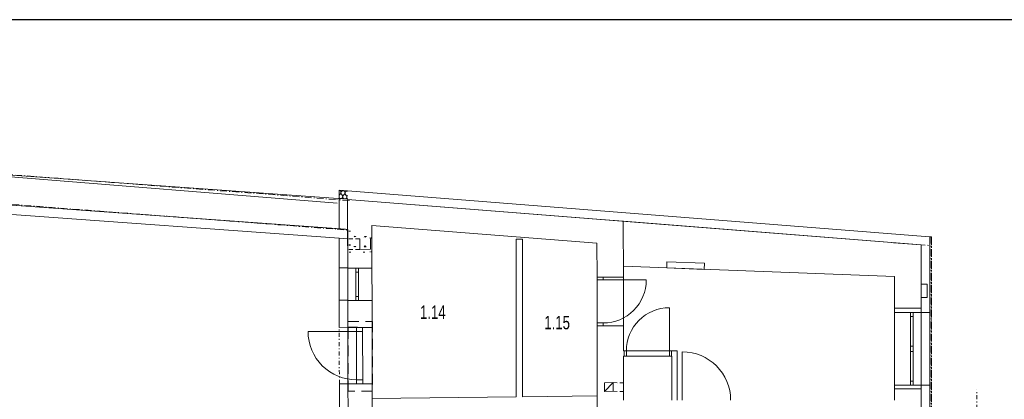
# Model space of a CAD drawing. Header units: millimetres. Extents: x 28262 to 240133, y -152087 to 56534.
# Tile 106 of 107: x 204353 to 222662, y 15093 to 22155. Entities that reach past the tile are written whole.
import ezdxf

# ---------------------------------------------------------------- set-up
doc = ezdxf.new("R2010")
doc.units = ezdxf.units.MM
doc.header["$MEASUREMENT"] = 0
for name, pattern in [('Tečkovaná L', [257.5, 15, -242.5]), ('Čerchovaná M', [225, 125, -42.5, 15, -42.5]), ('Čerchovaná S', [175, 75, -42.5, 15, -42.5]), ('Čárkovaná', [325, 200, -125]), ('čárkovaná 3', [75, 50, -25]), ('Čárkovaná S', [125, 75, -50])]:
    doc.linetypes.add(name, pattern=pattern)
doc.layers.get('0').update_dxf_attribs({"lineweight": 9})
for name, color, linetype, lineweight in [('--písmo', 7, 'Continuous', 25), ('2D prvky - obecné', 7, 'Continuous', 9), ('Konstrukce - nosné', 7, 'Continuous', 9), ('Konstrukce – Dělicí čáry vrstev', 7, 'Continuous', 13), ('Kresby a obrázky', 7, 'Continuous', 9), ('Nové_0', 7, 'Continuous', 9), ('Nové_2D prvky - obecné', 7, 'Continuous', 9), ('Nové_Konstrukce - nosné', 7, 'Continuous', 9), ('Nové_Kresby a obrázky', 9, 'Continuous', 9), ('Nové_Otvory – Dveře', 7, 'Continuous', 9), ('Nové_Otvory – Okna', 7, 'Continuous', 9), ('Nové_Výplně – Řezové', 7, 'Continuous', 9), ('Otvory – Dveře', 7, 'Continuous', 9), ('Situace - terén', 7, 'Continuous', 9), ('TZB - elektroinstalace', 7, 'Continuous', 9), ('Výplně – Řezové', 7, 'Continuous', 9), ('Značky - řezy', 7, 'Continuous', 9)]:
    doc.layers.add(name, color=color, linetype=linetype, lineweight=lineweight)
doc.styles.add('styl1', font='arial.ttf', dxfattribs={"width": 0.7, "height": 250})

msp = doc.modelspace()

# ---------------------------------------------------------------- hatches: boundary and pattern name
at = {"layer": 'Nové_Výplně – Řezové', "linetype": 'Continuous'}
for points in [[(210453, 17534), (210453, 17533), (210903, 17534), (210903, 17535)], [(210905, 16434), (210455, 16433), (210455, 16431), (210905, 16432)]]:
    msp.add_hatch(color=256, dxfattribs=at).paths.add_polyline_path(points)

# ---------------------------------------------------------------- linework, layer by layer
at = {"layer": '--písmo'}
msp.add_line((238528, 22155), (196528, 22155), dxfattribs=at)
at = {"linetype": 'čárkovaná 3'}
msp.add_line((221117, 347), (221117, 17967), dxfattribs=at)
at = {"layer": '2D prvky - obecné', "linetype": 'Continuous'}
for p, q in [((210258, 18740), (191690, 20248)), ((221117, 17967), (220601, 18005))]:
    msp.add_line(p, q, dxfattribs=at)
at = {"layer": 'Konstrukce - nosné', "linetype": 'Čerchovaná M'}
for p, q in [((210226, 18810), (196858, 19832)), ((196816, 19283), (210227, 18259)), ((210483, 18791), (210252, 18808)), ((210254, 18256), (210441, 18242))]:
    msp.add_line(p, q, dxfattribs=at)
at = {"layer": 'Konstrukce - nosné', "linetype": 'Continuous'}
for p, q in [((210450, 18815), (200506, 19532)), ((210292, 18265), (200463, 18977)), ((200466, 18973), (210410, 18257)), ((200450, 18802), (210292, 18090)), ((210450, 18811), (210451, 18360)), ((215086, 18446), (210450, 18811)), ((210451, 18360), (210453, 17534)), ((210901, 18324), (215087, 17995)), ((210903, 17535), (210901, 18324)), ((215576, 18407), (215086, 18446)), ((215578, 17363), (215576, 18407)), ((221117, 17967), (215579, 18407)), ((215087, 17995), (215088, 17363)), ((221118, 17358), (221117, 17967)), ((210453, 17534), (210553, 17535)), ((210553, 17535), (210603, 17535)), ((210603, 17535), (210903, 17535)), ((215578, 17568), (220617, 17377)), ((215088, 17363), (215203, 17363)), ((215203, 17363), (215578, 17363)), ((220617, 17377), (220617, 16787)), ((221117, 17236), (221117, 17358)), ((210454, 16933), (210604, 16933)), ((210454, 16933), (210455, 16433)), ((210604, 16933), (210654, 16933)), ((210654, 16933), (210904, 16934)), ((210905, 16434), (210904, 16934)), ((221117, 16787), (221117, 16986)), ((220967, 16787), (220617, 16787)), ((221017, 16787), (220967, 16787)), ((221117, 16787), (221017, 16787)), ((215089, 16463), (215204, 16463)), ((215089, 16463), (215093, 13178)), ((215204, 16463), (215579, 16463)), ((215579, 15995), (215579, 16463)), ((215595, 15995), (215579, 15995)), ((215596, 15895), (215595, 15995)), ((216476, 15897), (216475, 15997)), ((216480, 15997), (216475, 15997)), ((216580, 15997), (216480, 15997)), ((216580, 15077), (216580, 15997)), ((215580, 15077), (215579, 15895)), ((215579, 15895), (215596, 15895)), ((216476, 15897), (216480, 15897)), ((216480, 15897), (216480, 15077)), ((220967, 15287), (220617, 15287)), ((220617, 15287), (220617, 15077)), ((221017, 15287), (220967, 15287)), ((221117, 15287), (221017, 15287)), ((221117, 13957), (221117, 15287))]:
    msp.add_line(p, q, dxfattribs=at)
at = {"layer": 'Konstrukce - nosné', "linetype": 'Tečkovaná L'}
for p, q in [((210480, 18228), (210480, 17828)), ((210495, 18228), (210496, 17828)), ((210575, 17928), (210775, 18129)), ((210575, 17928), (210575, 18128)), ((210575, 18128), (210775, 17929)), ((210595, 17928), (210795, 18129)), ((210595, 17928), (210595, 18128)), ((210595, 18128), (210795, 17929)), ((210775, 18129), (210775, 17929)), ((210795, 18129), (210795, 17929)), ((210870, 17829), (210870, 18229)), ((210896, 17829), (210895, 18229)), ((210480, 17828), (210870, 17829)), ((210496, 17828), (210896, 17829)), ((210775, 17929), (210575, 17928)), ((210795, 17929), (210595, 17928))]:
    msp.add_line(p, q, dxfattribs=at)
at = {"layer": 'Konstrukce – Dělicí čáry vrstev', "linetype": 'Continuous'}
for p, q in [((210452, 18253), (210292, 18265)), ((210452, 18253), (210292, 18265)), ((210292, 18090), (210452, 18078)), ((210292, 18090), (210452, 18078))]:
    msp.add_line(p, q, dxfattribs=at)
at = {"layer": 'Kresby a obrázky', "linetype": 'Čárkovaná S'}
for p, q in [((210675, 18081), (210455, 18081)), ((210675, 17881), (210455, 17881)), ((215387, 15403), (215606, 15401)), ((215386, 15242), (215606, 15241))]:
    msp.add_line(p, q, dxfattribs=at)
at = {"layer": 'Nové_0', "linetype": 'Čárkovaná'}
for p, q in [((210461, 15243), (210461, 16542)), ((210461, 16542), (210911, 16542)), ((210911, 16542), (210911, 15243)), ((210911, 15243), (210461, 15243))]:
    msp.add_line(p, q, dxfattribs=at)
at = {"layer": 'Nové_2D prvky - obecné', "linetype": 'Čerchovaná S'}
msp.add_line((221117, 17967), (221277, 17955), dxfattribs=at)
at = {"layer": 'Nové_Konstrukce - nosné', "linetype": 'Continuous'}
for p, q in [((210291, 18984), (210291, 18824)), ((221117, 18128), (210291, 18984)), ((210291, 18824), (210292, 18265)), ((210451, 18811), (221117, 17968)), ((210453, 17536), (210451, 18811)), ((210452, 18078), (210452, 18253)), ((221277, 18115), (221117, 18128)), ((210292, 18090), (210293, 17536)), ((213702, 18075), (213587, 18075)), ((213587, 18075), (213587, 15140)), ((213702, 15142), (213702, 18075)), ((221117, 17968), (221117, 17236)), ((221277, 16706), (221277, 18115)), ((210393, 17536), (210293, 17536)), ((210393, 17536), (210453, 17536)), ((210453, 17534), (210453, 17533)), ((210903, 17534), (210453, 17533)), ((210903, 17534), (210903, 17535)), ((210394, 16936), (210294, 16936)), ((210294, 16936), (210295, 16432)), ((210394, 16936), (210454, 16936)), ((210455, 16433), (210454, 16936)), ((221117, 16986), (221117, 16706)), ((220617, 16787), (220617, 16706)), ((221117, 16706), (220617, 16706)), ((221117, 16706), (221117, 16787)), ((221127, 16706), (221117, 16706)), ((221127, 16706), (221277, 16706)), ((210635, 16433), (210295, 16432)), ((210635, 16433), (210455, 16433)), ((210455, 16431), (210615, 16431)), ((210615, 16431), (210730, 16431)), ((210730, 16431), (210905, 16432)), ((210905, 16432), (210905, 16434)), ((210637, 15383), (210297, 15382)), ((210297, 15382), (210298, 14845)), ((210637, 15383), (210457, 15383)), ((210458, 14845), (210457, 15383)), ((210457, 15381), (210617, 15381)), ((210457, 15381), (210458, 14846)), ((210617, 15381), (210732, 15381)), ((210732, 15381), (210907, 15382)), ((210908, 14847), (210907, 15382)), ((220617, 15356), (220617, 15287)), ((220617, 15356), (221117, 15356)), ((221117, 15287), (221117, 15356)), ((221127, 15356), (221117, 15356)), ((221117, 15356), (221117, 13886)), ((221127, 15356), (221277, 15356)), ((221277, 13886), (221277, 15356)), ((213587, 15140), (210906, 15110)), ((210906, 15110), (210908, 14995)), ((215091, 15158), (213702, 15142)), ((215093, 15043), (215091, 15158))]:
    msp.add_line(p, q, dxfattribs=at)
at = {"layer": 'Nové_Konstrukce - nosné', "linetype": 'Čerchovaná M'}
for p, q in [((221308, 18114), (221282, 18114)), ((221282, 18114), (221282, 191)), ((221308, 18114), (221308, 191)), ((221308, 18114), (221308, 191)), ((221308, 191), (221308, 18114)), ((221308, 18114), (221308, 18114)), ((221308, 18114), (221308, 18114))]:
    msp.add_line(p, q, dxfattribs=at)
at = {"layer": 'Nové_Kresby a obrázky', "linetype": 'Čerchovaná S'}
msp.add_line((210297, 15383), (210295, 16433), dxfattribs=at)
at = {"layer": 'Nové_Otvory – Dveře', "linetype": 'Continuous'}
for p, q in [((215089, 16463), (215088, 17363)), ((215088, 17313), (215088, 17363)), ((215088, 17363), (215203, 17363)), ((215088, 17363), (215203, 17363)), ((215088, 17363), (215203, 17363)), ((215203, 17313), (215088, 17313)), ((215203, 17363), (215203, 17313)), ((215203, 17363), (215578, 17363)), ((215203, 17313), (216003, 17314)), ((215579, 16463), (215578, 17363)), ((215089, 16463), (215089, 16513)), ((215089, 16513), (215204, 16513)), ((215204, 16513), (215204, 16463)), ((210615, 16356), (209715, 16354)), ((210635, 16433), (210295, 16432)), ((210635, 16433), (210455, 16433)), ((210457, 15381), (210455, 16431)), ((210455, 16431), (210615, 16431)), ((210615, 16431), (210615, 16356)), ((210730, 16431), (210615, 16431)), ((210615, 16431), (210730, 16431)), ((210615, 16431), (210730, 16431)), ((210617, 15456), (210615, 16356)), ((210615, 16356), (210730, 16356)), ((210730, 16431), (210905, 16432)), ((210730, 16356), (210730, 16431)), ((210730, 16356), (210732, 15456)), ((210907, 15382), (210905, 16432)), ((215204, 16463), (215089, 16463)), ((215089, 16463), (215204, 16463)), ((215089, 16463), (215204, 16463)), ((215204, 16463), (215579, 16463)), ((216673, 15077), (216673, 15977)), ((210637, 15383), (210297, 15382)), ((210637, 15383), (210457, 15383)), ((210457, 15381), (210617, 15381)), ((210732, 15456), (210617, 15456)), ((210617, 15456), (210617, 15381)), ((210617, 15381), (210732, 15381)), ((210617, 15381), (210732, 15381)), ((210617, 15381), (210732, 15381)), ((210732, 15381), (210732, 15456)), ((210732, 15381), (210907, 15382))]:
    msp.add_line(p, q, dxfattribs=at)
for centre, radius, start, end in [((215203, 17313), 800, 270.0712, 0.0712), ((210615, 16356), 900, 180.105, 270.105), ((216673, 15077), 900, 0, 90)]:
    msp.add_arc(centre, radius, start, end, dxfattribs=at)
at = {"layer": 'Nové_Otvory – Okna', "linetype": 'Continuous'}
for p, q in [((210393, 17536), (210293, 17536)), ((210294, 16936), (210293, 17536)), ((210393, 17536), (210453, 17536)), ((210454, 16936), (210453, 17536)), ((210454, 16933), (210453, 17533)), ((210453, 17533), (210603, 17533)), ((210603, 17533), (210603, 17458)), ((210603, 17533), (210653, 17533)), ((210603, 17533), (210653, 17533)), ((210603, 17458), (210653, 17458)), ((210603, 17458), (210604, 17008)), ((210653, 17533), (210903, 17534)), ((210653, 17458), (210653, 17533)), ((210654, 17008), (210653, 17458)), ((210904, 16934), (210903, 17534)), ((210394, 16936), (210294, 16936)), ((210394, 16936), (210454, 16936)), ((210454, 16933), (210604, 16933)), ((210654, 17008), (210604, 17008)), ((210604, 17008), (210604, 16933)), ((210604, 16933), (210654, 16933)), ((210604, 16933), (210654, 16933)), ((210654, 16933), (210654, 17008)), ((210654, 16933), (210904, 16934)), ((220617, 15356), (220617, 16706)), ((220917, 16706), (220617, 16706)), ((220917, 16631), (220917, 16706)), ((220967, 16706), (220917, 16706)), ((220967, 16706), (220917, 16706)), ((220967, 16706), (220967, 16631)), ((221117, 16706), (220967, 16706)), ((221117, 15356), (221117, 16706)), ((221127, 16706), (221117, 16706)), ((221117, 15356), (221117, 16706)), ((221127, 16706), (221277, 16706)), ((221277, 15356), (221277, 16706)), ((220967, 16631), (220917, 16631)), ((220917, 16081), (220917, 16631)), ((220967, 16631), (220967, 16081)), ((220917, 16031), (220917, 16081)), ((220917, 16081), (220967, 16081)), ((220917, 15981), (220917, 16031)), ((220967, 15981), (220917, 15981)), ((220917, 15431), (220917, 15981)), ((220967, 16081), (220967, 16031)), ((220967, 16031), (220967, 15981)), ((220967, 15981), (220967, 15431)), ((220917, 15356), (220917, 15431)), ((220917, 15431), (220967, 15431)), ((220967, 15431), (220967, 15356)), ((220917, 15356), (220617, 15356)), ((220967, 15356), (220917, 15356)), ((220967, 15356), (220917, 15356)), ((221117, 15356), (220967, 15356)), ((221127, 15356), (221117, 15356)), ((221127, 15356), (221277, 15356))]:
    msp.add_line(p, q, dxfattribs=at)
at = {"layer": 'Nové_Výplně – Řezové', "linetype": 'Continuous'}
for p, q in [((210296, 18979), (210291, 18979)), ((210292, 18889), (210291, 18887)), ((210317, 18917), (210292, 18889)), ((210301, 18979), (210296, 18979)), ((210316, 18969), (210301, 18979)), ((210325, 18952), (210316, 18969)), ((210317, 18917), (210326, 18934)), ((210325, 18947), (210325, 18952)), ((210326, 18934), (210325, 18947)), ((210328, 18944), (210326, 18934)), ((210326, 18934), (210332, 18916)), ((210330, 18952), (210328, 18944)), ((210341, 18967), (210330, 18952)), ((210332, 18916), (210353, 18884)), ((210358, 18974), (210341, 18967)), ((210357, 18874), (210353, 18884)), ((210359, 18864), (210357, 18874)), ((210357, 18853), (210359, 18864)), ((210377, 18973), (210358, 18974)), ((210362, 18874), (210359, 18864)), ((210359, 18864), (210359, 18853)), ((210368, 18883), (210362, 18874)), ((210376, 18892), (210368, 18883)), ((210393, 18911), (210376, 18892)), ((210392, 18963), (210377, 18973)), ((210401, 18946), (210392, 18963)), ((210393, 18911), (210402, 18928)), ((210402, 18928), (210401, 18946)), ((210406, 18946), (210402, 18928)), ((210402, 18928), (210408, 18910)), ((210417, 18961), (210406, 18946)), ((210408, 18910), (210429, 18878)), ((210434, 18968), (210417, 18961)), ((210433, 18868), (210429, 18878)), ((210435, 18858), (210433, 18868)), ((210433, 18847), (210435, 18858)), ((210451, 18967), (210434, 18968)), ((210435, 18858), (210434, 18847)), ((210438, 18868), (210435, 18858)), ((210444, 18877), (210438, 18868)), ((210451, 18885), (210444, 18877)), ((210291, 18840), (210298, 18833)), ((210298, 18833), (210307, 18828)), ((210307, 18828), (210317, 18826)), ((210317, 18826), (210328, 18826)), ((210328, 18826), (210338, 18830)), ((210338, 18830), (210346, 18836)), ((210346, 18836), (210353, 18844)), ((210353, 18844), (210357, 18853)), ((210359, 18853), (210361, 18843)), ((210361, 18843), (210366, 18834)), ((210366, 18834), (210374, 18827)), ((210374, 18827), (210383, 18822)), ((210383, 18822), (210393, 18820)), ((210393, 18820), (210404, 18820)), ((210404, 18820), (210414, 18824)), ((210414, 18824), (210422, 18830)), ((210422, 18830), (210428, 18836)), ((210428, 18836), (210429, 18838)), ((210429, 18838), (210433, 18847)), ((210434, 18847), (210437, 18837)), ((210437, 18837), (210442, 18828)), ((210442, 18828), (210450, 18821)), ((210450, 18821), (210451, 18820))]:
    msp.add_line(p, q, dxfattribs=at)
at = {"layer": 'Otvory – Dveře', "linetype": 'Continuous'}
for p, q in [((216435, 15997), (216434, 16797)), ((215595, 15995), (216475, 15997)), ((215635, 15995), (215595, 15995)), ((215595, 15995), (215596, 15895)), ((215596, 15895), (215595, 15995)), ((215596, 15895), (215595, 15995)), ((215636, 15895), (215635, 15995)), ((216475, 15997), (216435, 15997)), ((216435, 15997), (216436, 15897)), ((216476, 15897), (216475, 15997)), ((216476, 15897), (216475, 15997)), ((216476, 15897), (216475, 15997)), ((215596, 15895), (216476, 15897)), ((215596, 15895), (215636, 15895)), ((216436, 15897), (216476, 15897))]:
    msp.add_line(p, q, dxfattribs=at)
msp.add_ellipse((216435, 15997), major_axis=(566, 566), ratio=1, start_param=0.787305, end_param=2.358102, dxfattribs=at)
at = {"layer": 'Situace - terén', "linetype": 'Continuous'}
for p, q in [((216389, 17650), (216384, 17537)), ((217087, 17624), (216389, 17650)), ((217083, 17511), (217087, 17624)), ((216384, 17537), (217083, 17511))]:
    msp.add_line(p, q, dxfattribs=at)
at = {"layer": 'TZB - elektroinstalace', "linetype": 'Continuous'}
for p, q in [((221227, 17236), (221117, 17236)), ((221117, 17236), (221117, 16986)), ((221227, 16986), (221227, 17236)), ((221117, 16986), (221227, 16986))]:
    msp.add_line(p, q, dxfattribs=at)
at = {"layer": 'Výplně – Řezové', "linetype": 'Continuous'}
for p, q in [((210675, 17881), (210675, 18081)), ((210875, 17885), (210874, 18083)), ((210675, 17881), (210875, 17885)), ((215387, 15403), (215226, 15400)), ((215226, 15400), (215227, 15241)), ((215227, 15241), (215387, 15403)), ((215387, 15403), (215386, 15242)), ((215386, 15242), (215227, 15241))]:
    msp.add_line(p, q, dxfattribs=at)
at = {"layer": 'Značky - řezy', "linetype": 'Čerchovaná S'}
msp.add_line((222149, 7393), (222149, 15270), dxfattribs=at)

# ---------------------------------------------------------------- texts
at = {"layer": '--písmo', "style": 'styl1', "width": 0.7}
for s, p in [('1.14', (211797, 16589)), ('1.15', (214109, 16396))]:
    msp.add_text(s, height=250, dxfattribs=at).set_placement(p)

doc.saveas('drawing.dxf')
